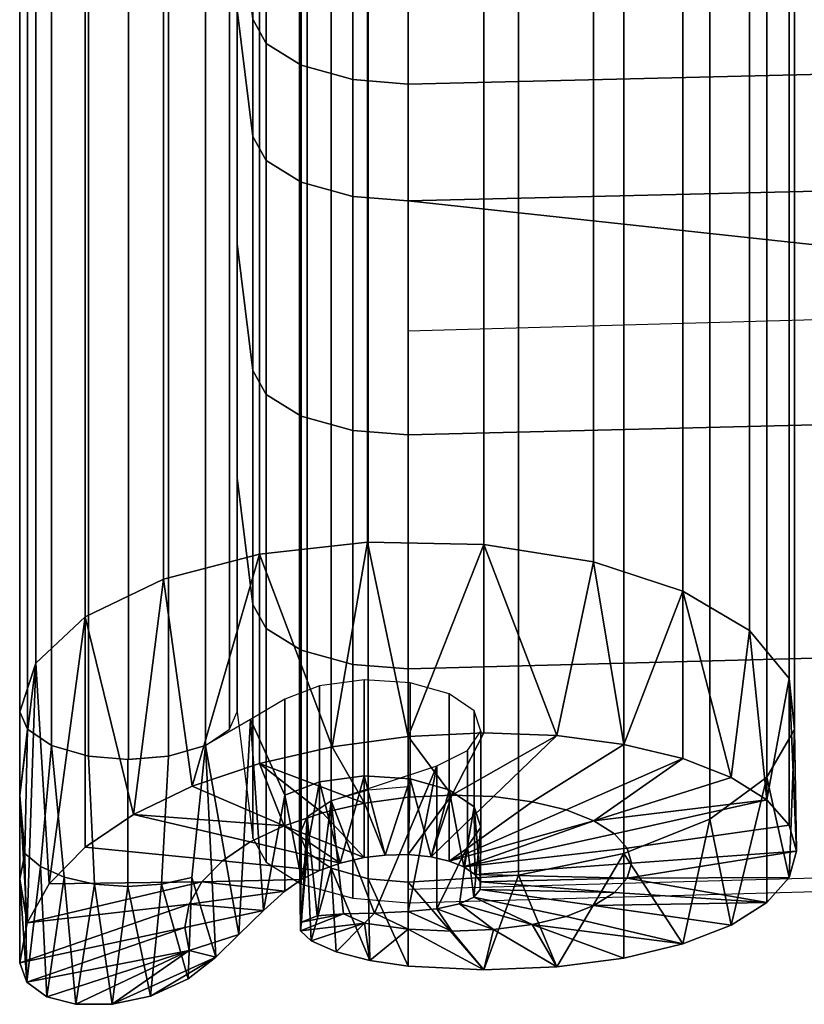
# Model space of a CAD drawing. Header units: millimetres. Extents: x -270 to 270, y -271 to 337.
# Tile 1 of 256: x -240 to -214, y -271 to -240. Entities that reach past the tile are written whole.
import ezdxf

# ---------------------------------------------------------------- set-up
doc = ezdxf.new("R2010")
doc.units = ezdxf.units.MM
doc.header["$MEASUREMENT"] = 0
for name, color, linetype in [('operadlo', 1, 'Continuous'), ('ram', 7, 'Continuous'), ('sedak', 7, 'Continuous')]:
    doc.layers.add(name, color=color, linetype=linetype)

msp = doc.modelspace()

# ---------------------------------------------------------------- meshes
at = {"layer": 'operadlo'}
mesh = msp.add_polyface(dxfattribs=at)
corners = [(-113.524, -195.473, 442.486), (-113.525, -187.26, 442.633), (-170.271, -188.055, 442.766), (-170.271, -196.332, 442.79), (-113.524, -203.685, 441.85), (-170.271, -204.609, 442.273), (-113.523, -211.85, 440.68), (-170.27, -212.843, 441.11), (-113.523, -219.928, 438.989), (-170.27, -220.967, 439.328), (-113.523, -227.868, 436.789), (-170.269, -228.914, 436.946), (-113.522, -235.622, 434.091), (-170.269, -236.618, 433.975), (-113.522, -239.435, 432.589), (-170.269, -240.406, 432.337), (-113.522, -243.214, 431.012), (-170.269, -244.178, 430.65), (-113.521, -250.665, 427.623), (-170.268, -251.664, 427.139), (-113.521, -258.035, 424.029), (-170.268, -259.099, 423.509), (-113.52, -265.424, 420.418), (-170.267, -266.547, 419.869), (-56.766, -194.957, 442.303), (-56.766, -186.784, 442.553), (-56.765, -203.13, 441.596), (-56.765, -211.254, 440.422), (-56.765, -219.304, 438.785), (-56.765, -227.24, 436.695), (-56.764, -235.024, 434.161), (-56.764, -238.853, 432.741), (-56.764, -242.637, 431.229), (-56.764, -250.066, 427.913), (-56.763, -257.396, 424.341), (-56.763, -264.75, 420.748), (0, -194.785, 442.243), (0, -186.625, 442.526), (0, -202.946, 441.512), (0, -211.055, 440.336), (0, -219.096, 438.718), (0, -227.031, 436.664), (0, -234.825, 434.184), (0, -238.658, 432.791), (0, -242.444, 431.301), (0, -249.866, 428.009), (0, -257.183, 424.445), (0, -264.526, 420.857), (-227, -205.903, 442.865), (-227, -197.535, 443.215), (-227, -214.234, 441.712), (-227, -230.378, 437.165), (-227, -222.423, 439.803), (-227, -238.012, 433.813), (-227, -241.764, 431.984), (-227, -260.589, 422.782), (-227, -253.061, 426.462), (-227, -245.526, 430.144), (-227, -268.12, 419.101), (-227, -189.167, 442.951)]
mesh.append_faces([[corners[k] for k in face] for face in [(0, 1, 2, 3), (4, 0, 3, 5), (6, 4, 5, 7), (8, 6, 7, 9), (10, 8, 9, 11), (12, 10, 11, 13), (14, 12, 13, 15), (16, 14, 15, 17), (18, 16, 17, 19), (20, 18, 19, 21), (22, 20, 21, 23), (24, 25, 1, 0), (26, 24, 0, 4), (27, 26, 4, 6), (28, 27, 6, 8), (29, 28, 8, 10), (30, 29, 10, 12), (31, 30, 12, 14), (32, 31, 14, 16), (33, 32, 16, 18), (34, 33, 18, 20), (35, 34, 20, 22), (36, 37, 25, 24), (38, 36, 24, 26), (39, 38, 26, 27), (40, 39, 27, 28), (41, 40, 28, 29), (42, 41, 29, 30), (43, 42, 30, 31), (44, 43, 31, 32), (45, 44, 32, 33), (46, 45, 33, 34), (47, 46, 34, 35), (48, 5, 3, 49), (50, 7, 5, 48), (51, 11, 9, 52), (53, 54, 15, 13), (53, 13, 11, 51), (52, 9, 7, 50), (55, 21, 19, 56), (56, 19, 57, 57), (58, 23, 21, 55), (57, 17, 15, 54), (49, 3, 2, 59), (57, 19, 17, 17)]])
mesh = msp.add_polyface(dxfattribs=at)
corners = [(-230.438, -259.988, 421.551), (-230.438, -267.518, 417.871), (-228.784, -267.975, 418.805), (-228.784, -260.445, 422.486), (-231.566, -259.288, 420.12), (-231.566, -266.818, 416.439), (-231.993, -258.514, 418.535), (-231.993, -266.044, 414.854), (-232.5, -254.441, 410.204), (-232.5, -261.971, 406.523), (-230.438, -252.46, 425.232), (-228.784, -252.917, 426.166), (-231.566, -251.76, 423.8), (-231.993, -250.986, 422.215), (-232.5, -246.914, 413.884), (-230.438, -244.925, 428.914), (-228.784, -245.381, 429.848), (-231.566, -244.224, 427.482), (-231.993, -243.449, 425.897), (-232.5, -239.375, 417.567), (-230.438, -241.161, 430.755), (-228.784, -241.619, 431.688), (-231.566, -240.459, 429.324), (-231.993, -239.682, 427.74), (-232.5, -235.597, 419.415), (-230.438, -237.421, 432.578), (-228.784, -237.87, 433.516), (-231.566, -236.733, 431.14), (-231.993, -235.971, 429.549), (-232.5, -231.968, 421.185), (-230.438, -229.883, 435.889), (-228.784, -230.259, 436.858), (-231.566, -229.306, 434.403), (-231.993, -228.667, 432.759), (-232.5, -225.31, 424.115), (-230.438, -222.054, 438.484), (-228.784, -222.334, 439.486), (-231.566, -221.624, 436.95), (-231.993, -221.148, 435.251), (-232.5, -218.646, 426.322), (-230.438, -213.983, 440.366), (-228.784, -214.173, 441.388), (-231.566, -213.69, 438.799), (-231.993, -213.367, 437.065), (-232.5, -211.667, 427.949), (-230.438, -205.781, 441.501), (-228.784, -205.873, 442.537), (-231.566, -205.64, 439.914), (-231.993, -205.483, 438.157), (-232.5, -204.66, 428.92), (-227, -268.12, 419.101), (-227, -260.589, 422.782), (-227, -253.061, 426.462), (-227, -245.526, 430.144), (-227, -241.764, 431.984), (-227, -238.012, 433.813), (-227, -230.378, 437.165), (-227, -222.423, 439.803), (-227, -214.234, 441.712), (-227, -205.903, 442.865)]
mesh.append_faces([[corners[k] for k in face] for face in [(0, 1, 2, 3), (4, 5, 1, 0), (6, 7, 5, 4), (8, 9, 7, 6), (10, 0, 3, 11), (12, 4, 0, 10), (13, 6, 4, 12), (14, 8, 6, 13), (15, 10, 11, 16), (17, 12, 10, 15), (18, 13, 12, 17), (19, 14, 13, 18), (20, 15, 16, 21), (22, 17, 15, 20), (23, 18, 17, 22), (24, 19, 18, 23), (25, 20, 21, 26), (27, 22, 20, 25), (28, 23, 22, 27), (29, 24, 23, 28), (30, 25, 26, 31), (32, 27, 25, 30), (33, 28, 27, 32), (34, 29, 28, 33), (35, 30, 31, 36), (37, 32, 30, 35), (38, 33, 32, 37), (39, 34, 33, 38), (40, 35, 36, 41), (42, 37, 35, 40), (43, 38, 37, 42), (44, 39, 38, 43), (45, 40, 41, 46), (47, 42, 40, 45), (48, 43, 42, 47), (49, 44, 43, 48), (50, 51, 3, 2), (51, 52, 11, 3), (53, 54, 21, 16), (54, 55, 26, 21), (52, 53, 16, 11), (56, 57, 36, 31), (57, 58, 41, 36), (58, 59, 46, 41), (55, 56, 31, 26)]])
at = {"layer": 'ram'}
mesh = msp.add_polyface(dxfattribs=at)
corners = [(-232.746, -262.537, 407.68), (-232.5, -261.971, 406.523), (-232.5, -231.576, 421.381), (-232.746, -232.141, 422.539), (-234.712, -263.4, 409.447), (-233.525, -263.058, 408.746), (-233.525, -232.663, 423.605), (-234.712, -233.005, 424.305), (-237.288, -263.4, 409.447), (-236, -263.508, 409.667), (-236, -233.113, 424.526), (-237.288, -233.005, 424.305), (-239.254, -262.537, 407.68), (-238.475, -263.058, 408.746), (-238.475, -232.663, 423.605), (-239.254, -232.141, 422.539), (-238.985, -260.412, 403.333), (-239.5, -261.971, 406.523), (-239.5, -231.576, 421.381), (-238.985, -230.016, 418.192), (-234.867, -257.705, 397.796), (-237.393, -258.921, 400.284), (-237.393, -228.526, 415.142), (-234.867, -227.309, 412.654), (-228.306, -256.511, 395.355), (-231.784, -256.899, 396.148), (-231.784, -226.504, 411.006), (-228.306, -226.116, 410.213), (-221.036, -257.147, 396.654), (-224.562, -256.587, 395.509), (-224.562, -226.192, 410.367), (-221.036, -226.751, 411.512), (-216.015, -259.352, 401.165), (-218.161, -258.089, 398.582), (-218.161, -227.694, 413.441), (-216.015, -228.956, 416.023), (-214.568, -262.545, 407.697), (-214.74, -260.9, 404.332), (-214.74, -230.505, 419.191), (-214.568, -232.149, 422.555), (-217.286, -265.426, 413.59), (-215.452, -264.072, 410.821), (-215.452, -233.677, 425.679), (-217.286, -235.031, 428.449), (-223.45, -267.235, 417.291), (-220.055, -266.536, 415.86), (-220.055, -236.14, 430.719), (-223.45, -236.839, 432.149), (-228.288, -267.353, 417.532), (-227, -267.461, 417.753), (-227, -237.065, 432.612), (-228.288, -236.957, 432.391), (-230.254, -266.489, 415.766), (-229.475, -267.01, 416.832), (-229.475, -236.615, 431.691), (-230.254, -236.094, 430.625), (-230.254, -265.358, 413.451), (-230.5, -265.924, 414.609), (-230.5, -235.528, 429.467), (-230.254, -234.962, 428.31), (-228.288, -264.494, 411.685), (-229.475, -264.837, 412.385), (-229.475, -234.441, 427.244), (-228.288, -234.099, 426.543), (-227, -264.386, 411.464), (-227, -233.991, 426.323), (-232.5, -227.115, 423.39), (-232.746, -227.607, 424.581), (-233.525, -228.059, 425.678), (-234.712, -228.356, 426.398), (-236, -228.45, 426.625), (-237.288, -228.356, 426.398), (-238.475, -228.059, 425.678), (-239.254, -227.607, 424.581), (-239.5, -227.115, 423.39), (-214.568, -227.613, 424.598), (-215.452, -228.94, 427.812), (-217.286, -230.116, 430.662), (-220.055, -231.08, 432.997), (-223.45, -231.687, 434.469), (-227, -231.884, 434.945), (-228.288, -231.79, 434.717), (-229.475, -231.492, 433.997), (-230.254, -231.04, 432.9), (-230.5, -230.548, 431.709), (-230.254, -230.057, 430.518), (-229.475, -229.604, 429.422), (-228.288, -229.307, 428.701), (-227, -229.213, 428.474)]
mesh.append_faces([[corners[k] for k in face] for face in [(0, 1, 2, 3), (4, 5, 6, 7), (5, 0, 3, 6), (8, 9, 10, 11), (12, 13, 14, 15), (13, 8, 11, 14), (9, 4, 7, 10), (16, 17, 18, 19), (20, 21, 22, 23), (21, 16, 19, 22), (24, 25, 26, 27), (28, 29, 30, 31), (29, 24, 27, 30), (25, 20, 23, 26), (17, 12, 15, 18), (32, 33, 34, 35), (36, 37, 38, 39), (37, 32, 35, 38), (40, 41, 42, 43), (44, 45, 46, 47), (45, 40, 43, 46), (41, 36, 39, 42), (48, 49, 50, 51), (52, 53, 54, 55), (53, 48, 51, 54), (56, 57, 58, 59), (60, 61, 62, 63), (64, 60, 63, 65), (61, 56, 59, 62), (57, 52, 55, 58), (49, 44, 47, 50), (33, 28, 31, 34), (3, 2, 66, 67), (7, 6, 68, 69), (6, 3, 67, 68), (11, 10, 70, 71), (15, 14, 72, 73), (14, 11, 71, 72), (10, 7, 69, 70), (18, 15, 73, 74), (42, 39, 75, 76), (46, 43, 77, 78), (50, 47, 79, 80), (47, 46, 78, 79), (43, 42, 76, 77), (54, 51, 81, 82), (58, 55, 83, 84), (55, 54, 82, 83), (62, 59, 85, 86), (65, 63, 87, 88), (63, 62, 86, 87), (59, 58, 84, 85), (51, 50, 80, 81)]])
mesh = msp.add_polyface(dxfattribs=at)
corners = [(-233.638, -267.445, 400.787), (-238.549, -267.507, 398.493), (-237.393, -266.333, 396.661), (-232.974, -266.77, 399.734), (-235.839, -265.276, 395.069), (-232.081, -266.163, 398.818), (-233.945, -264.369, 393.782), (-230.992, -265.642, 398.079), (-228.402, -264.912, 397.241), (-229.439, -263.1, 392.325), (-227, -262.77, 392.219), (-227, -264.722, 397.18), (-231.784, -263.637, 392.854), (-229.853, -267.079, 401.904), (-229.19, -266.845, 401.703), (-230.435, -267.369, 402.213), (-228.415, -266.668, 401.626), (-229.75, -265.221, 397.545), (-227.734, -266.585, 401.683), (-239.5, -264.666, 405.206), (-239.5, -261.971, 406.523), (-238.985, -260.412, 403.333), (-239.26, -268.761, 400.489), (-237.393, -258.921, 400.284), (-238.549, -267.507, 398.493), (-231.784, -256.899, 396.148), (-233.945, -264.369, 393.782), (-234.867, -257.705, 397.796), (-228.306, -256.511, 395.355), (-229.439, -263.1, 392.325), (-235.839, -265.276, 395.069), (-237.393, -266.333, 396.661), (-231.784, -263.637, 392.854), (-232.077, -262.224, 407.041), (-231.651, -268.364, 403.398), (-230.97, -264.657, 404.181), (-230.97, -267.749, 402.67), (-230.97, -261.565, 405.693), (-232.452, -269.137, 404.228), (-233.525, -263.058, 408.746), (-234.936, -267.521, 407.521), (-233.96, -267.306, 407.081), (-234.712, -263.4, 409.447), (-236.015, -267.594, 407.67), (-236.015, -263.508, 409.667), (-237.093, -267.517, 407.513), (-237.288, -263.4, 409.447), (-238.065, -267.298, 407.065), (-238.475, -263.058, 408.746), (-238.835, -266.958, 406.37), (-239.33, -266.53, 405.495), (-239.254, -262.537, 407.68), (-233.183, -269.873, 404.972), (-239.5, -267.361, 403.888), (-230.467, -269.024, 413.623), (-230.254, -266.489, 415.766), (-230.5, -265.924, 414.609), (-229.926, -268.545, 411.189), (-230.254, -265.358, 413.451), (-229.475, -264.837, 412.385), (-230.428, -268.748, 412.444), (-226.076, -263.715, 410.09), (-228.085, -268.457, 409.421), (-229.847, -264.224, 403.296), (-228.415, -264.037, 402.912), (-228.415, -260.945, 404.423), (-229.847, -261.132, 404.807), (-229.19, -266.845, 401.703), (-230.435, -267.369, 402.213), (-228.415, -266.668, 401.626), (-227.734, -266.585, 401.683), (-229.853, -267.079, 401.904)]
mesh.append_faces([[corners[k] for k in face] for face in [(0, 1, 2, 3), (3, 2, 4, 5), (4, 6, 7, 7), (8, 9, 10, 11), (9, 8, 12, 12), (6, 12, 7, 7), (4, 7, 5, 5), (13, 3, 5, 14), (15, 0, 3, 13), (7, 14, 5, 5), (14, 7, 16, 16), (16, 7, 17, 17), (16, 17, 8, 18), (12, 8, 17, 17), (17, 7, 12, 12), (19, 20, 21, 21), (19, 21, 22, 22), (21, 23, 24, 24), (25, 26, 27, 27), (28, 29, 25, 25), (27, 30, 23, 23), (31, 24, 23, 23), (21, 24, 22, 22), (23, 30, 31, 31), (25, 29, 32, 32), (30, 27, 26, 26), (26, 25, 32, 32), (33, 34, 35, 35), (35, 34, 36, 36), (33, 35, 37, 37), (38, 33, 39, 39), (40, 41, 39, 42), (43, 40, 42, 44), (45, 43, 44, 46), (47, 45, 46, 48), (49, 47, 48, 48), (50, 49, 48, 51), (52, 39, 41, 41), (19, 51, 20, 20), (19, 50, 51, 51), (19, 53, 50, 50), (54, 55, 56, 56), (57, 58, 59, 59), (60, 56, 58, 58), (61, 62, 59, 59), (63, 64, 65, 66), (37, 35, 63, 66), (63, 67, 64, 64), (35, 68, 63, 63), (69, 70, 64, 64), (63, 71, 67, 67), (35, 36, 68, 68), (68, 71, 63, 63), (67, 69, 64, 64)]])
mesh = msp.add_polyface(dxfattribs=at)
corners = [(-225.598, -264.654, 397.368), (-227, -262.77, 392.219), (-224.561, -262.651, 392.544), (-222.217, -262.739, 393.293), (-227.734, -266.585, 401.683), (-228.402, -264.912, 397.241), (-227, -264.722, 397.18), (-227, -266.571, 401.879), (-226.259, -266.645, 402.246), (-224.25, -264.704, 397.798), (-223.008, -264.867, 398.458), (-225.678, -266.781, 402.7), (-221.919, -265.13, 399.323), (-221.026, -265.479, 400.365), (-225.21, -266.966, 403.256), (-227, -270.156, 416.436), (-227, -268.968, 411.101), (-224.561, -270.275, 416.11), (-228.236, -269.978, 416.271), (-225.342, -268.157, 407.104), (-223.008, -268.823, 409.823), (-224.25, -268.986, 410.483), (-227, -268.401, 408.557), (-225.598, -269.036, 410.913), (-228.403, -268.777, 411.039), (-226.076, -268.311, 407.843), (-224.881, -267.936, 406.275), (-228.085, -268.457, 409.421), (-227, -262.77, 392.219), (-228.306, -256.511, 395.355), (-224.561, -256.587, 395.509), (-229.439, -263.1, 392.325), (-224.561, -262.651, 392.544), (-227, -270.156, 416.436), (-224.561, -270.275, 416.11), (-227, -267.461, 417.753), (-223.45, -267.235, 417.291), (-228.288, -267.353, 417.532), (-228.236, -269.978, 416.271), (-226.076, -268.311, 407.843), (-227, -268.401, 408.557), (-226.076, -263.715, 410.09), (-228.085, -268.457, 409.421), (-224.663, -265.685, 406.283), (-225.09, -266.313, 407.569), (-225.09, -263.221, 409.081), (-224.663, -262.593, 407.795), (-224.872, -265.035, 404.954), (-224.872, -261.943, 406.465), (-225.678, -264.483, 403.824), (-225.678, -261.391, 405.335), (-226.936, -264.128, 403.099), (-226.936, -261.036, 404.611), (-228.415, -264.037, 402.912), (-228.415, -260.945, 404.423), (-225.342, -268.157, 407.104), (-224.881, -267.936, 406.275), (-224.675, -267.448, 404.69), (-225.21, -266.966, 403.256), (-224.676, -267.692, 405.455), (-224.848, -267.207, 403.964), (-225.678, -266.781, 402.7), (-227, -266.571, 401.879), (-226.259, -266.645, 402.246), (-227.734, -266.585, 401.683)]
mesh.append_faces([[corners[k] for k in face] for face in [(0, 1, 2, 2), (2, 3, 0, 0), (4, 5, 6, 7), (8, 0, 9, 9), (3, 9, 0, 0), (8, 9, 10, 11), (0, 6, 1, 1), (7, 6, 0, 0), (0, 8, 7, 7), (10, 12, 11, 11), (11, 13, 14, 14), (15, 16, 17, 17), (16, 15, 18, 18), (19, 20, 21, 21), (22, 23, 16, 16), (17, 16, 23, 23), (18, 24, 16, 16), (23, 21, 17, 17), (25, 21, 23, 23), (19, 21, 25, 25), (20, 19, 26, 26), (22, 16, 27, 27), (23, 22, 25, 25), (28, 29, 30, 30), (31, 29, 28, 28), (30, 32, 28, 28), (33, 34, 35, 35), (36, 35, 34, 34), (33, 35, 37, 37), (37, 38, 33, 33), (39, 40, 41, 41), (42, 41, 40, 40), (43, 44, 45, 46), (47, 43, 46, 48), (49, 47, 48, 50), (51, 49, 50, 52), (53, 51, 52, 54), (39, 41, 45, 44), (39, 44, 55, 55), (56, 55, 44, 44), (47, 57, 43, 43), (43, 56, 44, 44), (49, 58, 47, 47), (43, 57, 59, 59), (59, 56, 43, 43), (60, 57, 47, 47), (60, 47, 58, 58), (58, 49, 61, 61), (62, 63, 51, 51), (63, 61, 49, 49), (53, 64, 51, 51), (51, 63, 49, 49), (51, 64, 62, 62)]])
mesh = msp.add_polyface(dxfattribs=at)
corners = [(-220.055, -263.022, 394.441), (-223.008, -264.867, 398.458), (-224.25, -264.704, 397.798), (-222.217, -262.739, 393.293), (-218.161, -263.48, 395.947), (-221.919, -265.13, 399.323), (-215.452, -268.115, 408.844), (-219.953, -267.332, 405.463), (-214.74, -267.309, 406.628), (-214.5, -266.463, 404.327), (-221.026, -265.479, 400.365), (-216.607, -264.087, 397.759), (-220.362, -265.896, 401.544), (-215.452, -264.811, 399.81), (-214.74, -265.617, 402.027), (-219.953, -266.359, 402.818), (-219.815, -266.845, 404.141), (-225.21, -266.966, 403.256), (-216.607, -268.839, 410.896), (-221.026, -268.211, 407.916), (-218.161, -269.447, 412.707), (-220.055, -269.904, 414.214), (-223.008, -268.823, 409.823), (-222.216, -270.187, 415.361), (-224.561, -270.275, 416.11), (-224.25, -268.986, 410.483), (-221.919, -268.56, 408.958), (-224.848, -267.207, 403.964), (-224.675, -267.448, 404.69), (-220.362, -267.794, 406.737), (-224.676, -267.692, 405.455), (-224.881, -267.936, 406.275), (-225.678, -266.781, 402.7), (-222.217, -262.739, 393.293), (-224.561, -256.587, 395.509), (-221.036, -257.147, 396.654), (-220.055, -263.022, 394.441), (-224.561, -262.651, 392.544), (-216.015, -259.352, 401.165), (-216.607, -264.087, 397.759), (-218.161, -258.089, 398.582), (-214.568, -262.545, 407.697), (-214.5, -266.463, 404.327), (-214.74, -260.9, 404.332), (-215.452, -264.072, 410.821), (-214.74, -267.309, 406.628), (-215.452, -264.811, 399.81), (-220.055, -266.535, 415.86), (-218.161, -269.447, 412.707), (-217.286, -265.426, 413.59), (-223.45, -267.235, 417.291), (-222.216, -270.187, 415.361), (-216.607, -268.839, 410.896), (-224.561, -270.275, 416.11), (-214.74, -265.617, 402.027), (-218.161, -263.48, 395.947), (-220.055, -269.904, 414.214), (-215.452, -268.115, 408.844)]
mesh.append_faces([[corners[k] for k in face] for face in [(0, 1, 2, 3), (1, 0, 4, 5), (6, 7, 8, 8), (7, 9, 8, 8), (5, 4, 10, 10), (10, 4, 11, 11), (12, 13, 14, 15), (13, 10, 11, 11), (15, 14, 9, 16), (10, 13, 12, 12), (17, 10, 12, 12), (18, 19, 6, 6), (20, 21, 22, 22), (21, 23, 22, 22), (23, 24, 25, 25), (19, 18, 20, 26), (16, 27, 17, 15), (28, 7, 29, 29), (6, 29, 7, 7), (6, 19, 29, 29), (30, 29, 19, 19), (7, 16, 9, 9), (27, 16, 7, 7), (12, 15, 17, 17), (27, 7, 28, 28), (28, 29, 30, 30), (30, 19, 26, 31), (31, 26, 22, 22), (20, 22, 26, 26), (23, 25, 22, 22), (5, 10, 32, 32), (33, 34, 35, 35), (36, 33, 35, 35), (33, 37, 34, 34), (38, 39, 40, 40), (41, 42, 43, 43), (44, 45, 41, 41), (43, 46, 38, 38), (47, 48, 49, 49), (50, 51, 47, 47), (52, 44, 49, 49), (53, 51, 50, 50), (43, 54, 46, 46), (43, 42, 54, 54), (36, 40, 55, 55), (39, 55, 40, 40), (38, 46, 39, 39), (48, 47, 56, 56), (49, 48, 52, 52), (44, 57, 45, 45), (44, 52, 57, 57), (56, 47, 51, 51), (45, 42, 41, 41), (35, 40, 36, 36)]])
mesh = msp.add_polyface(dxfattribs=at)
corners = [(-239.275, -270.678, 403.642), (-234.046, -269.656, 404.328), (-238.625, -271.147, 404.614), (-239.5, -270.057, 402.571), (-234.185, -268.911, 403.131), (-239.26, -268.761, 400.489), (-234.047, -268.166, 401.935), (-233.183, -269.873, 404.972), (-234.079, -270.572, 405.575), (-235.295, -271.123, 405.865), (-236.527, -271.389, 405.771), (-231.651, -268.364, 403.398), (-232.452, -269.137, 404.228), (-237.693, -271.389, 405.329), (-233.638, -267.445, 400.787), (-238.549, -267.507, 398.493), (-230.97, -267.749, 402.67), (-230.435, -267.369, 402.213), (-228.236, -269.978, 416.271), (-229.315, -269.698, 415.686), (-228.403, -268.777, 411.039), (-230.117, -269.344, 414.708), (-230.428, -268.748, 412.444), (-229.077, -268.477, 410.225), (-230.467, -269.024, 413.623), (-229.926, -268.545, 411.189), (-228.085, -268.457, 409.421), (-227, -268.968, 411.101), (-239.5, -267.361, 403.888), (-239.5, -264.666, 405.206), (-239.26, -268.761, 400.489), (-239.5, -270.057, 402.571), (-233.525, -263.058, 408.746), (-233.183, -269.873, 404.972), (-232.452, -269.137, 404.228), (-231.651, -268.364, 403.398), (-232.077, -262.224, 407.041), (-234.079, -270.572, 405.575), (-233.96, -267.306, 407.081), (-234.936, -267.521, 407.521), (-235.295, -271.123, 405.865), (-236.015, -267.594, 407.67), (-236.527, -271.389, 405.771), (-237.693, -271.389, 405.329), (-237.093, -267.517, 407.513), (-238.625, -271.147, 404.614), (-238.065, -267.298, 407.065), (-238.835, -266.958, 406.37), (-239.275, -270.678, 403.642), (-239.33, -266.53, 405.495), (-228.236, -269.978, 416.271), (-228.288, -267.353, 417.532), (-229.475, -267.011, 416.832), (-230.117, -269.344, 414.708), (-229.315, -269.698, 415.686), (-230.254, -266.489, 415.766), (-230.428, -268.748, 412.444), (-230.467, -269.024, 413.623), (-230.5, -265.924, 414.609), (-229.926, -268.545, 411.189), (-229.475, -264.837, 412.385), (-229.077, -268.477, 410.225), (-230.254, -265.358, 413.451), (-228.085, -268.457, 409.421)]
mesh.append_faces([[corners[k] for k in face] for face in [(0, 1, 2, 2), (3, 4, 0, 0), (4, 1, 0, 0), (5, 6, 3, 3), (7, 8, 9, 9), (9, 10, 7, 7), (4, 11, 12, 1), (13, 2, 1, 1), (6, 4, 3, 3), (10, 13, 1, 1), (1, 7, 10, 10), (6, 5, 14, 14), (5, 15, 14, 14), (16, 6, 14, 14), (12, 7, 1, 1), (6, 16, 11, 11), (14, 17, 16, 16), (4, 6, 11, 11), (18, 19, 20, 20), (19, 21, 20, 20), (22, 23, 24, 24), (20, 21, 24, 24), (25, 23, 22, 22), (26, 27, 20, 20), (26, 20, 23, 23), (23, 20, 24, 24), (28, 29, 30, 30), (28, 30, 31, 31), (32, 33, 34, 34), (35, 36, 34, 34), (37, 38, 39, 39), (40, 39, 41, 41), (37, 33, 38, 38), (40, 41, 42, 42), (39, 40, 37, 37), (43, 42, 44, 44), (44, 42, 41, 41), (45, 46, 47, 47), (45, 47, 48, 48), (46, 45, 43, 43), (48, 28, 31, 31), (49, 28, 48, 48), (47, 49, 48, 48), (44, 46, 43, 43), (50, 51, 52, 52), (52, 53, 54, 54), (54, 50, 52, 52), (53, 52, 55, 55), (56, 57, 58, 58), (59, 60, 61, 61), (62, 59, 56, 56), (53, 55, 57, 57), (61, 60, 63, 63)]])
at = {"layer": 'sedak'}
mesh = msp.add_polyface(dxfattribs=at)
corners = [(-227, -267.68, 418.202), (-170.273, -266.108, 418.971), (-170.273, -248.146, 427.766), (-227, -249.718, 426.997), (-204, -254.849, 415.57), (-204.007, -253.573, 413.54), (-200.809, -254.85, 415.57), (-205.884, -253.404, 413.658), (-205.952, -254.675, 415.653), (-207.826, -254.159, 415.896), (-207.69, -252.909, 413.916), (-200.816, -253.576, 413.499), (-209.558, -253.321, 416.286), (-210.83, -251.02, 414.808), (-211.074, -252.191, 416.807), (-212.317, -250.809, 417.433), (-205.943, -253.298, 424.678), (-204, -253.652, 424.505), (-207.583, -252.295, 425.168), (-188.586, -246.732, 427.869), (-208.631, -250.849, 425.874), (-209.637, -254.383, 418.582), (-211.164, -253.235, 419.143), (-212.367, -251.882, 419.804), (-204, -255.398, 416.694), (-204, -255.947, 417.817), (-205.983, -255.771, 417.903), (-207.886, -255.239, 418.163), (-213.24, -249.226, 418.136), (-204, -255.151, 423.381), (-178.5, -253.655, 424.506), (-210.115, -253.869, 422.768), (-211.906, -251.403, 423.973), (-212.937, -251.036, 422.266), (-210.913, -253.823, 420.904), (-208.901, -253.295, 424.288), (-210.336, -251.318, 425.254), (-207.317, -255.58, 421.932), (-207.749, -255.757, 419.959), (-206.658, -254.666, 423.618), (-205.693, -256.034, 421.71), (-205.913, -256.27, 419.707), (-205.357, -255.031, 423.44), (-213.261, -250.346, 420.554), (-204, -256.44, 419.625), (-204, -256.185, 421.636), (-210.191, -249.603, 413.199), (-207.335, -251.311, 412.361), (-205.703, -251.762, 412.087), (-206.795, -249.426, 411.284), (-205.427, -249.809, 411.005), (-204.018, -251.93, 411.919), (-204.02, -249.964, 410.793), (-200.831, -251.969, 411.821), (-200.844, -250.042, 410.581), (-197.641, -251.963, 411.853), (-197.653, -250.042, 410.602), (-197.63, -253.572, 413.511), (-197.625, -254.849, 415.57), (-191.25, -254.849, 415.57)]
mesh.append_faces([[corners[k] for k in face] for face in [(0, 1, 2, 3), (4, 5, 6, 6), (7, 4, 8, 8), (8, 9, 10, 10), (6, 5, 11, 11), (8, 10, 7, 7), (7, 5, 4, 4), (10, 9, 12, 12), (10, 12, 13, 13), (14, 13, 12, 12), (13, 14, 15, 15), (16, 17, 18, 18), (19, 20, 17, 17), (20, 18, 17, 17), (21, 22, 14, 14), (23, 15, 22, 22), (24, 25, 26, 26), (27, 9, 26, 26), (27, 21, 12, 12), (24, 26, 8, 8), (23, 28, 15, 15), (8, 4, 24, 24), (9, 8, 26, 26), (14, 12, 21, 21), (15, 14, 22, 22), (9, 27, 12, 12), (29, 30, 17, 17), (31, 32, 33, 34), (35, 36, 32, 31), (37, 31, 34, 38), (39, 35, 31, 37), (40, 37, 38, 41), (42, 39, 37, 40), (34, 23, 22, 22), (23, 34, 33, 33), (34, 22, 21, 21), (43, 23, 33, 33), (18, 20, 36, 35), (38, 21, 27, 27), (27, 26, 41, 38), (44, 26, 25, 25), (44, 45, 40, 41), (26, 44, 41, 41), (39, 42, 16, 16), (35, 39, 16, 18), (45, 29, 42, 40), (42, 29, 17, 17), (16, 42, 17, 17), (21, 38, 34, 34), (10, 13, 46, 47), (48, 47, 49, 50), (7, 10, 47, 48), (51, 48, 50, 52), (5, 7, 48, 51), (53, 51, 52, 54), (11, 5, 51, 53), (55, 53, 54, 56), (57, 11, 53, 55), (57, 58, 6, 11), (25, 6, 58, 58), (6, 25, 24, 24), (24, 4, 6, 6), (58, 59, 25, 25)]])

doc.saveas('drawing.dxf')
